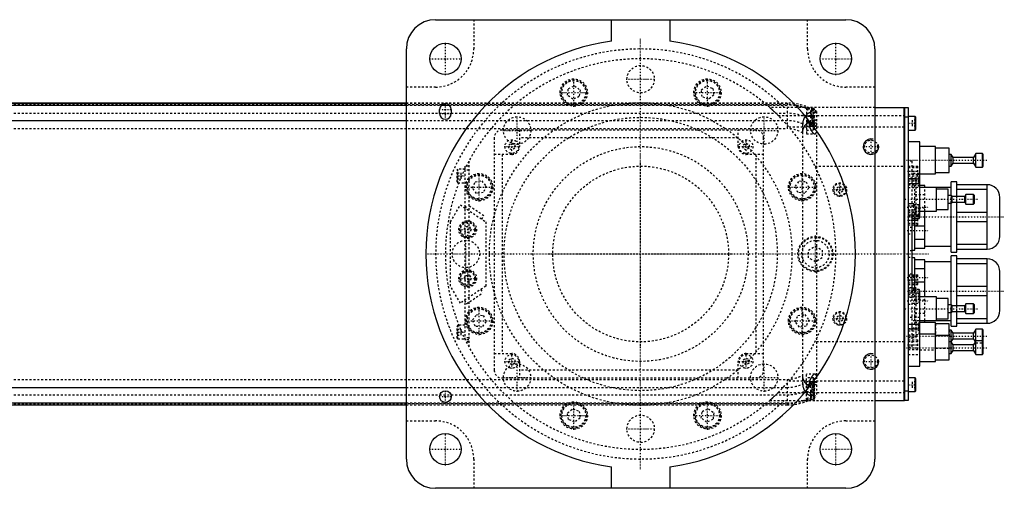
# Model space of a CAD drawing. Extents: x -906 to 186, y -120 to 120.
# Tile 12 of 12: x -318 to 186, y -120 to 120. Entities that reach past the tile are written whole.
import ezdxf

# ---------------------------------------------------------------- set-up
doc = ezdxf.new("R2010")
doc.units = 0
doc.linetypes.add('CENTER', pattern=[1.5, 0.45, -0.5, 0.05, -0.5])
doc.linetypes.add('DASHED', pattern=[2, 1, -1])
for name, color, linetype in [('AM_0', 7, 'CONTINUOUS'), ('AM_10', 7, 'CONTINUOUS'), ('AM_3', 7, 'DASHED'), ('AM_7', 7, 'CENTER')]:
    doc.layers.add(name, color=color, linetype=linetype)

msp = doc.modelspace()

# ---------------------------------------------------------------- linework, layer by layer
at = {"layer": 'AM_0', "color": 7, "linetype": 'CONTINUOUS'}
for p, q in [((-105, 120), (105, 120)), ((-15, 108.97), (-15, 120)), ((15, 120), (15, 108.97)), ((-120, -105), (-120, 105)), ((120, 105), (120, -105)), ((-120, 77.32), (-390.79, 77.32)), ((-390.6, 77.28), (-120, 77.28)), ((-386.5, 76.29), (-120, 76.29)), ((-101.93, 76.29), (-98.07, 76.29)), ((-103, 72), (-103, 74)), ((-97, 74), (-97, 72)), ((120, 75), (135, 75)), ((135, -75), (135, 75)), ((135, 74.95), (135.05, 74.95)), ((135.05, 75), (135.05, -75)), ((135.05, 75), (137, 75)), ((137, 75), (137, -75)), ((-367.3, 68.3), (-120, 68.3)), ((135, 69.95), (135.05, 69.95)), ((137, 70), (135.05, 70)), ((140.6, 70.5), (137, 70.5)), ((141, 70.1), (140.6, 70.5)), ((140.6, 63.5), (140.6, 70.5)), ((141, 63.9), (141, 70.1)), ((137, 63.5), (140.6, 63.5)), ((140.6, 63.5), (141, 63.9)), ((143, 57.5), (137, 57.5)), ((143, 18.65), (143, 57.5)), ((151, 55), (143, 55)), ((151, 41), (151, 55)), ((158, 54.25), (151, 54.25)), ((158, 41.75), (158, 54.25)), ((159.1, 51), (158, 51)), ((160, 49.5), (159.1, 51)), ((159.1, 45), (159.1, 51)), ((171.7, 51.5), (170.5, 49.5)), ((175, 51.5), (171.7, 51.5)), ((171.7, 44.5), (171.7, 51.5)), ((175.5, 51), (175, 51.5)), ((175, 44.5), (175, 51.5)), ((175.5, 45), (175.5, 51)), ((159.1, 45), (160, 46.5)), ((170.5, 49.5), (160, 49.5)), ((160, 46.5), (160, 49.5)), ((160, 46.5), (170.5, 46.5)), ((170.5, 46.5), (170.5, 49.5)), ((170.5, 46.5), (171.7, 44.5)), ((143, 41), (151, 41)), ((151, 41.75), (158, 41.75)), ((158, 45), (159.1, 45)), ((171.7, 44.5), (175, 44.5)), ((175, 44.5), (175.5, 45)), ((137, 38.5), (143, 38.5)), ((143, 36), (137, 36)), ((139, 36), (139, 38.5)), ((142.6, 36), (142.6, 38.5)), ((162, 37), (159, 37)), ((159, 30.01), (159, 37)), ((162, 29.51), (162, 37)), ((177.5, 35.5), (162, 35.5)), ((177.5, 2.5), (177.5, 35.5)), ((145.5, 35), (143, 35)), ((159, 34), (143, 34)), ((145.5, 34), (145.5, 35)), ((151.5, 22), (151.5, 34)), ((157.5, 33.25), (151.5, 33.25)), ((157.5, 22.75), (157.5, 33.25)), ((162, 33.2), (177.5, 33.2)), ((166.6, 30.5), (166, 29.5)), ((170.5, 30.5), (166.6, 30.5)), ((166.6, 25.5), (166.6, 30.5)), ((171, 30), (170.5, 30.5)), ((170.5, 25.5), (170.5, 30.5)), ((159.2, 30), (157.5, 30)), ((157.5, 26), (159.2, 26)), ((159, 1), (159, 26)), ((159.5, 29.5), (159.2, 30)), ((159.2, 26), (159.2, 30)), ((159.2, 26), (159.5, 26.5)), ((166, 29.5), (159.5, 29.5)), ((159.5, 26.5), (159.5, 29.5)), ((159.5, 26.5), (166, 26.5)), ((162, 1), (162, 26.51)), ((166, 26.5), (166, 29.5)), ((166, 26.5), (166.6, 25.5)), ((166.6, 25.5), (170.5, 25.5)), ((170.5, 25.5), (171, 26)), ((171, 26), (171, 30)), ((184, 9), (184, 29)), ((143, 22), (151.5, 22)), ((145.5, 3), (145.5, 22)), ((151.5, 22.75), (157.5, 22.75)), ((177.5, 21.3), (162, 21.3)), ((137, 20), (143, 20)), ((139, -20), (139, 20)), ((139, 18.25), (142.6, 18.25)), ((140.5, 2), (140.5, 18.25)), ((142.6, 18.25), (142.6, 20)), ((142.6, 18.25), (143, 18.65)), ((162, 16.7), (177.5, 16.7)), ((140.5, 14.49), (145.5, 14.49)), ((145.5, 7.51), (140.5, 7.51)), ((139, 2), (140.5, 2)), ((140.5, 3), (145.5, 3)), ((145.5, 4), (159, 4)), ((159, 1), (162, 1)), ((177.5, 4.8), (162, 4.8)), ((162, 2.5), (177.5, 2.5)), ((140.5, -2), (139, -2)), ((140.5, -20), (140.5, -2)), ((145.5, -3), (140.5, -3)), ((145.5, -22), (145.5, -3)), ((159, -4), (145.5, -4)), ((162, -1), (159, -1)), ((159, -26), (159, -1)), ((162, -26.51), (162, -1)), ((177.5, -2.5), (162, -2.5)), ((162, -4.8), (177.5, -4.8)), ((177.5, -35.5), (177.5, -2.5)), ((140.5, -7.51), (145.5, -7.51)), ((184, -29), (184, -9)), ((145.5, -14.49), (140.5, -14.49)), ((143, -20), (137, -20)), ((143, -57.5), (143, -20)), ((177.5, -16.7), (162, -16.7)), ((151.5, -22), (143, -22)), ((151.5, -34), (151.5, -22)), ((157.5, -22.75), (151.5, -22.75)), ((157.5, -33.25), (157.5, -22.75)), ((162, -21.3), (177.5, -21.3)), ((159.2, -26), (157.5, -26)), ((157.5, -30), (159.2, -30)), ((159, -37), (159, -30.01)), ((159.5, -26.5), (159.2, -26)), ((159.2, -30), (159.2, -26)), ((159.2, -30), (159.5, -29.5)), ((166, -26.5), (159.5, -26.5)), ((159.5, -29.5), (159.5, -26.5)), ((159.5, -29.5), (166, -29.5)), ((162, -37), (162, -29.51)), ((166.6, -25.5), (166, -26.5)), ((166, -29.5), (166, -26.5)), ((166, -29.5), (166.6, -30.5)), ((170.5, -25.5), (166.6, -25.5)), ((166.6, -30.5), (166.6, -25.5)), ((171, -26), (170.5, -25.5)), ((170.5, -30.5), (170.5, -25.5)), ((170.5, -30.5), (171, -30)), ((171, -30), (171, -26)), ((143, -34), (159, -34)), ((151, -35), (143, -35)), ((145.5, -35), (145.5, -34)), ((151, -55), (151, -35)), ((151.5, -33.25), (157.5, -33.25)), ((177.5, -33.2), (162, -33.2)), ((166.6, -30.5), (170.5, -30.5)), ((137, -36), (143, -36)), ((143, -38.5), (137, -38.5)), ((139, -38.5), (139, -36)), ((142.6, -38.5), (142.6, -36)), ((158, -35.75), (151, -35.75)), ((158, -54.25), (158, -35.75)), ((159.1, -39), (158, -39)), ((159, -37), (162, -37)), ((160, -40.5), (159.1, -39)), ((159.1, -51), (159.1, -39)), ((162, -35.5), (177.5, -35.5)), ((171.7, -38.5), (170.5, -40.5)), ((175, -38.5), (171.7, -38.5)), ((171.7, -51.5), (171.7, -38.5)), ((175.5, -39), (175, -38.5)), ((175, -51.5), (175, -38.5)), ((175.5, -51), (175.5, -39)), ((151, -41), (143, -41)), ((158, -41.75), (151, -41.75)), ((159.1, -45), (158, -45)), ((159.1, -45), (160, -43.5)), ((160, -46.5), (159.1, -45)), ((170.5, -40.5), (160, -40.5)), ((160, -43.5), (160, -40.5)), ((160, -43.5), (170.5, -43.5)), ((170.5, -43.5), (170.5, -40.5)), ((170.5, -43.5), (171.4, -45)), ((171.7, -44.5), (170.5, -46.5)), ((175, -44.5), (171.7, -44.5)), ((175.5, -45), (175, -44.5)), ((159.1, -51), (160, -49.5)), ((170.5, -46.5), (160, -46.5)), ((160, -49.5), (160, -46.5)), ((160, -49.5), (170.5, -49.5)), ((170.5, -49.5), (170.5, -46.5)), ((170.5, -49.5), (171.7, -51.5)), ((143, -55), (151, -55)), ((151, -54.25), (158, -54.25)), ((158, -51), (159.1, -51)), ((171.7, -51.5), (175, -51.5)), ((175, -51.5), (175.5, -51)), ((137, -57.5), (143, -57.5)), ((140.6, -63.5), (137, -63.5)), ((141, -63.9), (140.6, -63.5)), ((140.6, -70.5), (140.6, -63.5)), ((141, -70.1), (141, -63.9)), ((-367.3, -68.3), (-120, -68.3)), ((135, -69.95), (135.05, -69.95)), ((135.05, -70), (137, -70)), ((137, -70.5), (140.6, -70.5)), ((140.6, -70.5), (141, -70.1)), ((120, -75), (135, -75)), ((135, -74.95), (135.05, -74.95)), ((137, -75), (135.05, -75)), ((-390.79, -77.32), (-120, -77.32)), ((-390.6, -77.28), (-120, -77.28)), ((-386.5, -76.29), (-120, -76.29)), ((-15, -120), (-15, -108.97)), ((15, -108.97), (15, -120)), ((105, -120), (-105, -120))]:
    msp.add_line(p, q, dxfattribs=at)
for centre, radius in [((-100, 100), 8), ((100, 100), 8), ((-100, -73), 3), ((-100, -100), 8), ((100, -100), 8)]:
    msp.add_circle(centre, radius, dxfattribs=at)
for centre, radius, start, end in [((-105, 105), 15, 90, 180), ((105, 105), 15, 0, 90), ((0, 0), 110, 97.8375, 262.1625), ((0, 0), 110, 277.8375, 82.1625), ((-100, 74), 3, 0, 180), ((-100, 72), 3, 180, 0), ((177.5, 29), 6.5, 0, 90), ((177.5, 9), 6.5, 270, 0), ((177.5, -9), 6.5, 0, 90), ((177.5, -29), 6.5, 270, 0), ((-105, -105), 15, 180, 270), ((105, -105), 15, 270, 0)]:
    msp.add_arc(centre, radius, start, end, dxfattribs=at)
at = {"layer": 'AM_10', "color": 7, "linetype": 'CONTINUOUS'}
for centre in [(118, 55), (118, -55)]:
    msp.add_arc(centre, 4, 75, 15, dxfattribs=at)
at = {"layer": 'AM_3', "color": 6, "linetype": 'DASHED'}
for p, q in [((-85.5, 120), (-85.5, 105)), ((85.5, 105), (85.5, 120)), ((-37, 84.8), (-33.8, 86.12)), ((-33.8, 86.12), (-31.05, 84.01)), ((31.05, 84.01), (33.8, 86.12)), ((33.8, 86.12), (37, 84.8)), ((-105, 85.5), (-120, 85.5)), ((-37.45, 81.36), (-37, 84.8)), ((-34.7, 79.25), (-37.45, 81.36)), ((-31.05, 84.01), (-31.5, 80.58)), ((31.5, 80.58), (31.05, 84.01)), ((37.45, 81.36), (34.7, 79.25)), ((37, 84.8), (37.45, 81.36)), ((120, 85.5), (105, 85.5)), ((-509, 76.54), (75, 76.54)), ((75, 77.32), (-120, 77.32)), ((-120, 77.28), (75, 77.28)), ((-120, 76.29), (-101.93, 76.29)), ((-98.07, 76.29), (75, 76.29)), ((-31.5, 80.58), (-34.7, 79.25)), ((34.7, 79.25), (31.5, 80.58)), ((75, 77.32), (75, 64.2)), ((-509, 72.1), (75, 72.1)), ((120, 75), (66.14, 75)), ((70.42, 71), (135, 71)), ((85, 74.75), (85, 61.5)), ((88.6, 74.5), (85, 74.5)), ((87, 72.5), (87, 69.5)), ((89, 72.5), (87, 72.5)), ((87.65, 71), (87.65, 72.74)), ((89, 74.1), (88.6, 74.5)), ((88.6, 63.5), (88.6, 74.5)), ((89, 63.9), (89, 74.1)), ((90, 73.02), (90, -73.02)), ((-120, 68.3), (75, 68.3)), ((83, -66.56), (83, 66.56)), ((88.6, 70.5), (85, 70.5)), ((85, 67.5), (88.6, 67.5)), ((90, 67), (85, 67)), ((86.34, 67.64), (86.34, 67)), ((89, 69.5), (87, 69.5)), ((87, 68.5), (87, 65.5)), ((89, 68.5), (87, 68.5)), ((89, 70.1), (88.6, 70.5)), ((88.6, 67.5), (89, 67.9)), ((139, 68.5), (139, 65.5)), ((141, 68.5), (139, 68.5)), ((141, 67), (139, 67)), ((-509, 64.2), (75, 64.2)), ((59, 63.5), (-71, 63.5)), ((-62, 63.5), (-62, 55)), ((50, 55), (50, 63.5)), ((135, 65), (75.99, 65)), ((85, 65.5), (89.8, 65.5)), ((85, 63.5), (88.6, 63.5)), ((85, 61.5), (89.23, 61.5)), ((88.6, 63.5), (89, 63.9)), ((141, 65.5), (139, 65.5)), ((-75, 59.5), (-75, -59.5)), ((-67.5, 55.87), (-66, 56.73)), ((-67.5, 54.13), (-67.5, 55.87)), ((-66, 56.73), (-64.5, 55.87)), ((-64.5, 55.87), (-64.5, 54.13)), ((50, 59.5), (-62, 59.5)), ((52.5, 55.87), (54, 56.73)), ((52.5, 54.13), (52.5, 55.87)), ((54, 56.73), (55.5, 55.87)), ((55.5, 55.87), (55.5, 54.13)), ((63, -59.5), (63, 59.5)), ((-66, 51), (-75, 51)), ((-71, 51), (-71, -51)), ((-66, 53.27), (-67.5, 54.13)), ((-64.5, 54.13), (-66, 53.27)), ((54, 53.27), (52.5, 54.13)), ((55.5, 54.13), (54, 53.27)), ((63, 51), (54, 51)), ((59, 51), (59, -51)), ((-88, 47.5), (-88, -47.5)), ((139, 47.5), (137, 47.5)), ((139, 38.5), (139, 47.5)), ((-93.6, 43.5), (-94, 43.1)), ((-94, 36.9), (-94, 43.1)), ((-94, 41.5), (-92, 41.5)), ((-90, 43.5), (-93.6, 43.5)), ((-93.6, 36.5), (-93.6, 43.5)), ((-92, 38.5), (-92, 41.5)), ((-88, 45), (-90, 45)), ((-90, 45), (-90, -45)), ((-88, 43), (-90, 43)), ((89.3, 45), (135, 45)), ((137, 45), (142, 45)), ((142, 44.05), (137, 44.05)), ((137, 42.5), (142, 42.5)), ((137, 40.95), (142, 40.95)), ((142.6, 41.17), (139, 41.17)), ((142, 40), (142, 45)), ((143, 40.77), (142.6, 41.17)), ((142.6, 38.5), (142.6, 41.17)), ((-94, 40), (-92, 40)), ((-94, 38.5), (-92, 38.5)), ((-94, 36.9), (-93.6, 36.5)), ((-93.6, 36.5), (-90, 36.5)), ((-86.12, 33.8), (-84.8, 37)), ((-84.8, 37), (-81.36, 37.45)), ((-81.36, 37.45), (-79.25, 34.7)), ((79.25, 34.7), (81.36, 37.45)), ((81.36, 37.45), (84.8, 37)), ((84.8, 37), (86.12, 33.8)), ((137, 40), (142, 40)), ((141.1, 38.74), (137, 38.74)), ((137, 38.63), (141.1, 38.63)), ((137, 37.42), (141.1, 37.42)), ((137, 35.34), (141.1, 35.34)), ((139, 20), (139, 36)), ((140.5, 18.25), (140.5, 36)), ((143, 39.4), (141, 39.4)), ((141, 39.4), (141, 35.94)), ((143, 38.54), (141, 38.54)), ((143, 36.81), (141, 36.81)), ((143, 35.94), (141, 35.94)), ((141.1, 21.26), (141.1, 38.74)), ((142.6, 34.17), (142.6, 36)), ((-84.01, 31.05), (-86.12, 33.8)), ((-80.58, 31.5), (-84.01, 31.05)), ((-79.25, 34.7), (-80.58, 31.5)), ((80.58, 31.5), (79.25, 34.7)), ((84.01, 31.05), (80.58, 31.5)), ((86.12, 33.8), (84.01, 31.05)), ((100.5, 33.87), (102, 34.73)), ((100.5, 32.13), (100.5, 33.87)), ((102, 31.27), (100.5, 32.13)), ((102, 34.73), (103.5, 33.87)), ((103.5, 32.13), (102, 31.27)), ((103.5, 33.87), (103.5, 32.13)), ((137, 34.13), (141.1, 34.13)), ((139, 34.17), (142.6, 34.17)), ((143, 35), (140.5, 35)), ((140.5, 30.49), (145.5, 30.49)), ((142.6, 34.17), (143, 34.57)), ((145.5, 22), (145.5, 34)), ((137, 25.87), (141.1, 25.87)), ((139, 25.65), (137, 25.65)), ((142.6, 25.25), (139, 25.25)), ((143, 24.85), (142.6, 25.25)), ((142.6, 20), (142.6, 25.25)), ((159, 26), (159, 30.01)), ((162, 26.51), (162, 29.51)), ((-97.35, 16.5), (-92.35, 25.16)), ((-92.35, 25.16), (-79.35, 16.5)), ((-89.75, 23.43), (-88.64, 25.09)), ((-80.32, 19.55), (-88.64, 25.09)), ((137, 24.66), (141.1, 24.66)), ((137, 22.58), (141.1, 22.58)), ((137, 22.35), (139, 22.35)), ((137, 21.37), (141.1, 21.37)), ((137, 21.26), (141.1, 21.26)), ((145.5, 23.51), (140.5, 23.51)), ((141, 23.25), (141, 20.25)), ((143, 23.25), (141, 23.25)), ((143, 21.75), (141, 21.75)), ((143, 20.25), (141, 20.25)), ((-97.35, -16.5), (-97.35, 16.5)), ((-81.43, 17.89), (-80.32, 19.55)), ((-79.35, 16.5), (-79.35, -16.5)), ((137, 19.9), (142, 19.9)), ((142, 18.95), (137, 18.95)), ((137, 17.4), (142, 17.4)), ((137, 15.85), (142, 15.85)), ((142, 14.9), (142, 19.9)), ((-90.33, 12.5), (-89.47, 14)), ((-89.47, 11), (-90.33, 12.5)), ((-89.47, 14), (-87.73, 14)), ((-87.73, 11), (-89.47, 11)), ((-87.73, 14), (-86.87, 12.5)), ((-86.87, 12.5), (-87.73, 11)), ((137, 14.9), (142, 14.9)), ((139, 13.65), (137, 13.65)), ((137, 10.35), (139, 10.35)), ((86, 2.02), (89.5, 4.04)), ((86, -2.02), (86, 2.02)), ((89.5, 4.04), (93, 2.02)), ((93, 2.02), (93, -2.02)), ((139, 1.65), (137, 1.65)), ((89.5, -4.04), (86, -2.02)), ((93, -2.02), (89.5, -4.04)), ((137, -1.65), (139, -1.65)), ((-90.33, -12.5), (-89.47, -11)), ((-89.47, -14), (-90.33, -12.5)), ((-89.47, -11), (-87.73, -11)), ((-87.73, -14), (-89.47, -14)), ((-87.73, -11), (-86.87, -12.5)), ((-86.87, -12.5), (-87.73, -14)), ((139, -10.35), (137, -10.35)), ((137, -10.65), (142, -10.65)), ((142, -11.6), (137, -11.6)), ((137, -13.15), (142, -13.15)), ((137, -13.65), (139, -13.65)), ((137, -14.7), (142, -14.7)), ((142, -15.65), (142, -10.65)), ((-92.35, -25.16), (-97.35, -16.5)), ((-79.35, -16.5), (-92.35, -25.16)), ((-89.16, -25.44), (-80.84, -19.89)), ((-81.95, -18.23), (-80.84, -19.89)), ((137, -15.65), (142, -15.65)), ((141.1, -17.26), (137, -17.26)), ((137, -17.37), (141.1, -17.37)), ((137, -18.58), (141.1, -18.58)), ((142.6, -18.25), (139, -18.25)), ((139, -36), (139, -20)), ((140.5, -36), (140.5, -20)), ((141.1, -42.74), (141.1, -17.26)), ((143, -18.65), (142.6, -18.25)), ((142.6, -25.25), (142.6, -18.25)), ((143, -20), (143, -18.65)), ((-90.27, -23.77), (-89.16, -25.44)), ((137, -20.66), (141.1, -20.66)), ((137, -21.87), (141.1, -21.87)), ((139, -22.35), (137, -22.35)), ((140.5, -23.51), (145.5, -23.51)), ((143, -20.25), (141, -20.25)), ((141, -20.25), (141, -23.25)), ((143, -21.75), (141, -21.75)), ((143, -23.25), (141, -23.25)), ((142.6, -25.25), (143, -24.85)), ((145.5, -34), (145.5, -22)), ((137, -25.65), (139, -25.65)), ((139, -25.25), (142.6, -25.25)), ((159, -30.01), (159, -26)), ((162, -29.51), (162, -26.51)), ((-86.12, -33.8), (-84.01, -31.05)), ((-84.8, -37), (-86.12, -33.8)), ((-84.01, -31.05), (-80.58, -31.5)), ((-79.25, -34.7), (-81.36, -37.45)), ((-80.58, -31.5), (-79.25, -34.7)), ((79.25, -34.7), (80.58, -31.5)), ((81.36, -37.45), (79.25, -34.7)), ((80.58, -31.5), (84.01, -31.05)), ((84.01, -31.05), (86.12, -33.8)), ((86.12, -33.8), (84.8, -37)), ((100.5, -32.13), (102, -31.27)), ((100.5, -33.87), (100.5, -32.13)), ((102, -34.73), (100.5, -33.87)), ((102, -31.27), (103.5, -32.13)), ((103.5, -33.87), (102, -34.73)), ((103.5, -32.13), (103.5, -33.87)), ((143, -32.5), (137, -32.5)), ((142.6, -34.17), (139, -34.17)), ((145.5, -30.49), (140.5, -30.49)), ((140.5, -35), (143, -35)), ((143, -34.57), (142.6, -34.17)), ((142.6, -36), (142.6, -34.17)), ((-93.6, -36.5), (-94, -36.9)), ((-94, -43.1), (-94, -36.9)), ((-94, -38.5), (-92, -38.5)), ((-94, -40), (-92, -40)), ((-90, -36.5), (-93.6, -36.5)), ((-93.6, -43.5), (-93.6, -36.5)), ((-92, -41.5), (-92, -38.5)), ((-81.36, -37.45), (-84.8, -37)), ((84.8, -37), (81.36, -37.45)), ((137, -38.13), (141.1, -38.13)), ((137, -39.34), (141.1, -39.34)), ((139, -47.5), (139, -38.5)), ((143, -35.94), (141, -35.94)), ((141, -35.94), (141, -39.4)), ((143, -36.81), (141, -36.81)), ((143, -38.54), (141, -38.54)), ((143, -39.4), (141, -39.4)), ((142.6, -41.17), (142.6, -38.5)), ((151, -35.75), (151, -41)), ((158, -39), (158, -41.75)), ((-94, -41.5), (-92, -41.5)), ((-94, -43.1), (-93.6, -43.5)), ((-93.6, -43.5), (-90, -43.5)), ((-88, -43), (-90, -43)), ((-88, -44), (-90, -44)), ((-88, -45), (-90, -45)), ((135, -45), (89.3, -45)), ((137, -41.42), (141.1, -41.42)), ((137, -42.63), (141.1, -42.63)), ((137, -42.74), (141.1, -42.74)), ((137, -43.95), (142, -43.95)), ((142, -44.9), (137, -44.9)), ((139, -41.17), (142.6, -41.17)), ((142, -48.95), (142, -43.95)), ((142.6, -41.17), (143, -40.77)), ((171.4, -45), (171.7, -45.5)), ((175, -45.5), (175.5, -45)), ((137, -46.45), (142, -46.45)), ((137, -47.5), (139, -47.5)), ((137, -48), (142, -48)), ((137, -48.95), (142, -48.95)), ((143, -49), (151, -49)), ((151, -48.25), (158, -48.25)), ((171.7, -45.5), (175, -45.5)), ((-75, -51), (-66, -51)), ((-67.5, -54.13), (-66, -53.27)), ((-67.5, -55.87), (-67.5, -54.13)), ((-66, -53.27), (-64.5, -54.13)), ((-64.5, -54.13), (-64.5, -55.87)), ((-62, -55), (-62, -63.5)), ((50, -63.5), (50, -55)), ((52.5, -54.13), (54, -53.27)), ((52.5, -55.87), (52.5, -54.13)), ((54, -51), (63, -51)), ((54, -53.27), (55.5, -54.13)), ((55.5, -54.13), (55.5, -55.87)), ((137, -51.5), (143, -51.5)), ((-66, -56.73), (-67.5, -55.87)), ((-64.5, -55.87), (-66, -56.73)), ((50, -59.5), (-62, -59.5)), ((54, -56.73), (52.5, -55.87)), ((55.5, -55.87), (54, -56.73)), ((-509, -64.2), (75, -64.2)), ((-71, -63.5), (59, -63.5)), ((75, -64.2), (75, -77.32)), ((75.99, -65), (135, -65)), ((89.23, -61.5), (85, -61.5)), ((85, -74.75), (85, -61.5)), ((88.6, -63.5), (85, -63.5)), ((89.8, -65.5), (85, -65.5)), ((87, -65.5), (87, -68.5)), ((89, -63.9), (88.6, -63.5)), ((88.6, -74.5), (88.6, -63.5)), ((89, -74.1), (89, -63.9)), ((139, -65.5), (139, -68.5)), ((141, -65.5), (139, -65.5)), ((140.6, -68.5), (140.6, -63.5)), ((-120, -68.3), (75, -68.3)), ((90, -67), (85, -67)), ((88.6, -67.5), (85, -67.5)), ((85, -70.5), (88.6, -70.5)), ((86.34, -67), (86.34, -67.64)), ((89, -68.5), (87, -68.5)), ((87, -69.5), (87, -72.5)), ((89, -69.5), (87, -69.5)), ((89, -67.9), (88.6, -67.5)), ((88.6, -70.5), (89, -70.1)), ((141, -67), (139, -67)), ((141, -68.5), (139, -68.5)), ((-509, -72.1), (75, -72.1)), ((66.14, -75), (120, -75)), ((70.42, -71), (135, -71)), ((85, -74.5), (88.6, -74.5)), ((89, -72.5), (87, -72.5)), ((87.65, -72.74), (87.65, -71)), ((88.6, -74.5), (89, -74.1)), ((-509, -76.54), (75, -76.54)), ((-120, -76.29), (75, -76.29)), ((-120, -77.28), (75, -77.28)), ((-120, -77.32), (75, -77.32)), ((-37.45, -81.36), (-34.7, -79.25)), ((-34.7, -79.25), (-31.5, -80.58)), ((-31.5, -80.58), (-31.05, -84.01)), ((31.05, -84.01), (31.5, -80.58)), ((31.5, -80.58), (34.7, -79.25)), ((34.7, -79.25), (37.45, -81.36)), ((-120, -85.5), (-105, -85.5)), ((-37, -84.8), (-37.45, -81.36)), ((-33.8, -86.12), (-37, -84.8)), ((-31.05, -84.01), (-33.8, -86.12)), ((33.8, -86.12), (31.05, -84.01)), ((37, -84.8), (33.8, -86.12)), ((37.45, -81.36), (37, -84.8)), ((105, -85.5), (120, -85.5)), ((-85.5, -105), (-85.5, -120)), ((85.5, -120), (85.5, -105))]:
    msp.add_line(p, q, dxfattribs=at)
for points in [[(66.14, 75, 0), (66.14, 75, 0), (66.15, 75, 0), (66.15, 75, 0), (66.15, 74.99, 0), (66.15, 74.99, 0), (66.16, 74.99, 0), (66.16, 74.98, 0), (66.17, 74.97, 0), (66.18, 74.97, 0), (66.19, 74.96, 0), (66.2, 74.95, 0), (66.21, 74.95, 0), (66.22, 74.93, 0), (66.23, 74.92, 0), (66.25, 74.91, 0), (66.27, 74.89, 0), (66.29, 74.87, 0), (66.3, 74.87, 0), (66.31, 74.86, 0), (66.33, 74.84, 0), (66.35, 74.82, 0), (66.36, 74.81, 0), (66.37, 74.8, 0), (66.4, 74.77, 0), (66.42, 74.75, 0), (66.44, 74.74, 0), (66.45, 74.73, 0), (66.48, 74.7, 0), (66.51, 74.68, 0), (66.54, 74.65, 0), (66.57, 74.62, 0), (66.6, 74.59, 0), (66.62, 74.58, 0), (66.63, 74.57, 0), (66.67, 74.54, 0), (66.7, 74.51, 0), (66.74, 74.47, 0), (66.77, 74.44, 0), (66.81, 74.41, 0), (66.83, 74.39, 0), (66.84, 74.38, 0), (66.88, 74.34, 0), (66.92, 74.31, 0), (66.96, 74.27, 0), (67, 74.24, 0), (67.04, 74.2, 0), (67.06, 74.19, 0), (67.08, 74.17, 0), (67.12, 74.13, 0), (67.16, 74.1, 0), (67.2, 74.06, 0), (67.24, 74.02, 0), (67.28, 73.99, 0), (67.3, 73.97, 0), (67.32, 73.95, 0), (67.36, 73.91, 0), (67.4, 73.87, 0), (67.45, 73.83, 0), (67.49, 73.79, 0), (67.53, 73.75, 0), (67.55, 73.73, 0), (67.58, 73.71, 0), (67.62, 73.67, 0), (67.67, 73.63, 0), (67.69, 73.61, 0), (67.83, 73.48, 0), (68.12, 73.21, 0), (68.41, 72.94, 0), (68.72, 72.65, 0), (69.03, 72.35, 0), (69.34, 72.05, 0), (69.5, 71.9, 0), (69.66, 71.75, 0), (69.97, 71.45, 0), (70.27, 71.15, 0), (70.42, 71, 0)], [(84.35, 70.61, 0), (84.28, 70.52, 0), (84.15, 70.34, 0), (84.03, 70.15, 0), (83.97, 70.06, 0), (83.91, 69.96, 0), (83.79, 69.76, 0), (83.68, 69.55, 0), (83.58, 69.34, 0), (83.49, 69.12, 0), (83.4, 68.9, 0), (83.36, 68.78, 0), (83.32, 68.67, 0), (83.25, 68.43, 0), (83.19, 68.19, 0), (83.13, 67.94, 0), (83.09, 67.7, 0), (83.05, 67.45, 0), (83.04, 67.32, 0), (83.03, 67.2, 0), (83.01, 66.94, 0), (83, 66.69, 0), (83, 66.56, 0)], [(87.65, 72.74, 0), (87.56, 72.73, 0), (87.38, 72.7, 0), (87.2, 72.65, 0), (87.11, 72.62, 0), (87.01, 72.59, 0), (86.83, 72.53, 0), (86.64, 72.45, 0), (86.44, 72.36, 0), (86.25, 72.26, 0), (86.06, 72.15, 0), (85.97, 72.09, 0), (85.87, 72.03, 0), (85.68, 71.9, 0), (85.5, 71.76, 0), (85.31, 71.61, 0), (85.13, 71.45, 0), (84.95, 71.28, 0), (84.86, 71.19, 0), (84.78, 71.1, 0), (84.6, 70.91, 0), (84.43, 70.71, 0), (84.35, 70.61, 0)], [(89.8, 65.5, 0), (89.79, 65.5, 0), (89.77, 65.5, 0), (89.75, 65.5, 0), (89.74, 65.5, 0), (89.73, 65.51, 0), (89.71, 65.51, 0), (89.7, 65.52, 0), (89.68, 65.52, 0), (89.66, 65.53, 0), (89.63, 65.54, 0), (89.62, 65.55, 0), (89.61, 65.55, 0), (89.59, 65.56, 0), (89.57, 65.57, 0), (89.55, 65.59, 0), (89.53, 65.6, 0), (89.5, 65.62, 0), (89.49, 65.63, 0), (89.48, 65.64, 0), (89.46, 65.65, 0), (89.43, 65.67, 0), (89.42, 65.68, 0), (89.41, 65.69, 0), (89.39, 65.72, 0), (89.36, 65.74, 0), (89.35, 65.75, 0), (89.34, 65.76, 0), (89.31, 65.79, 0), (89.29, 65.81, 0), (89.26, 65.84, 0), (89.24, 65.87, 0), (89.21, 65.9, 0), (89.2, 65.92, 0), (89.18, 65.93, 0), (89.16, 65.96, 0), (89.13, 66, 0), (89.11, 66.03, 0), (89.08, 66.06, 0), (89.05, 66.1, 0), (89.04, 66.12, 0), (89.03, 66.14, 0), (89, 66.17, 0), (88.97, 66.21, 0), (88.95, 66.25, 0), (88.92, 66.29, 0), (88.89, 66.34, 0), (88.88, 66.36, 0), (88.87, 66.38, 0), (88.84, 66.42, 0), (88.81, 66.47, 0), (88.79, 66.51, 0), (88.76, 66.56, 0), (88.73, 66.6, 0), (88.72, 66.63, 0), (88.71, 66.65, 0), (88.68, 66.7, 0), (88.66, 66.75, 0), (88.63, 66.8, 0), (88.6, 66.85, 0), (88.58, 66.9, 0), (88.57, 66.93, 0), (88.55, 66.95, 0), (88.53, 67, 0), (88.5, 67.06, 0), (88.49, 67.08, 0), (88.48, 67.11, 0), (88.45, 67.16, 0), (88.43, 67.22, 0), (88.42, 67.25, 0), (88.41, 67.28, 0), (88.38, 67.33, 0), (88.36, 67.39, 0), (88.33, 67.45, 0), (88.31, 67.51, 0), (88.28, 67.57, 0), (88.27, 67.6, 0), (88.26, 67.63, 0), (88.24, 67.69, 0), (88.21, 67.76, 0), (88.19, 67.82, 0), (88.17, 67.89, 0), (88.15, 67.95, 0), (88.13, 67.99, 0), (88.12, 68.02, 0), (88.1, 68.09, 0), (88.08, 68.16, 0), (88.06, 68.23, 0), (88.04, 68.3, 0), (88.02, 68.37, 0), (88.01, 68.41, 0), (88, 68.44, 0), (87.98, 68.52, 0), (87.96, 68.59, 0), (87.94, 68.66, 0), (87.92, 68.74, 0), (87.9, 68.81, 0), (87.89, 68.85, 0), (87.88, 68.89, 0), (87.87, 68.96, 0), (87.85, 69.04, 0), (87.84, 69.12, 0), (87.82, 69.2, 0), (87.81, 69.27, 0), (87.8, 69.31, 0), (87.79, 69.35, 0), (87.78, 69.43, 0), (87.77, 69.51, 0), (87.76, 69.55, 0), (87.75, 69.59, 0), (87.74, 69.67, 0), (87.73, 69.75, 0), (87.73, 69.79, 0), (87.72, 69.83, 0), (87.71, 69.91, 0), (87.7, 69.99, 0), (87.69, 70.07, 0), (87.69, 70.15, 0), (87.68, 70.24, 0), (87.68, 70.28, 0), (87.67, 70.32, 0), (87.67, 70.4, 0), (87.66, 70.48, 0), (87.66, 70.56, 0), (87.66, 70.64, 0), (87.65, 70.72, 0), (87.65, 70.76, 0), (87.65, 70.8, 0), (87.65, 70.88, 0), (87.65, 70.96, 0), (87.65, 71, 0)], [(83, 61.92, 0), (83, 62.15, 0), (83.01, 62.41, 0), (83.02, 62.48, 0), (83.02, 62.55, 0), (83.03, 62.59, 0), (83.03, 62.63, 0), (83.04, 62.7, 0), (83.04, 62.77, 0), (83.05, 62.85, 0), (83.06, 62.92, 0), (83.07, 62.99, 0), (83.07, 63.03, 0), (83.08, 63.07, 0), (83.09, 63.14, 0), (83.1, 63.21, 0), (83.11, 63.25, 0), (83.11, 63.28, 0), (83.13, 63.36, 0), (83.14, 63.43, 0), (83.15, 63.46, 0), (83.16, 63.5, 0), (83.17, 63.57, 0), (83.19, 63.64, 0), (83.21, 63.71, 0), (83.22, 63.78, 0), (83.24, 63.86, 0), (83.25, 63.89, 0), (83.26, 63.93, 0), (83.28, 63.99, 0), (83.3, 64.06, 0), (83.32, 64.13, 0), (83.35, 64.2, 0), (83.37, 64.27, 0), (83.38, 64.3, 0), (83.39, 64.33, 0), (83.42, 64.4, 0), (83.44, 64.47, 0), (83.47, 64.53, 0), (83.49, 64.6, 0), (83.52, 64.66, 0), (83.54, 64.69, 0), (83.55, 64.72, 0), (83.58, 64.79, 0), (83.61, 64.85, 0), (83.64, 64.91, 0), (83.67, 64.97, 0), (83.7, 65.03, 0), (83.71, 65.06, 0), (83.73, 65.09, 0), (83.76, 65.15, 0), (83.79, 65.21, 0), (83.83, 65.27, 0), (83.86, 65.33, 0), (83.89, 65.39, 0), (83.91, 65.42, 0), (83.93, 65.45, 0), (83.96, 65.5, 0), (84, 65.56, 0), (84.02, 65.59, 0), (84.04, 65.61, 0), (84.07, 65.67, 0), (84.11, 65.72, 0), (84.13, 65.75, 0), (84.15, 65.78, 0), (84.19, 65.83, 0), (84.22, 65.88, 0), (84.26, 65.93, 0), (84.3, 65.98, 0), (84.34, 66.03, 0), (84.36, 66.06, 0), (84.38, 66.08, 0), (84.42, 66.13, 0), (84.46, 66.18, 0), (84.6, 66.34, 0), (84.86, 66.6, 0), (85.11, 66.84, 0), (85.38, 67.05, 0), (85.51, 67.15, 0), (85.65, 67.25, 0), (85.92, 67.42, 0), (86.2, 67.57, 0), (86.34, 67.64, 0)], [(86.34, 67, 0), (86.34, 66.96, 0), (86.34, 66.88, 0), (86.34, 66.79, 0), (86.34, 66.75, 0), (86.34, 66.71, 0), (86.35, 66.63, 0), (86.35, 66.54, 0), (86.36, 66.46, 0), (86.36, 66.37, 0), (86.37, 66.29, 0), (86.38, 66.25, 0), (86.38, 66.21, 0), (86.39, 66.12, 0), (86.4, 66.04, 0), (86.41, 65.95, 0), (86.42, 65.87, 0), (86.44, 65.79, 0), (86.44, 65.75, 0), (86.45, 65.71, 0), (86.47, 65.62, 0), (86.48, 65.54, 0), (86.49, 65.5, 0)], [(90, 65.59, 0), (89.97, 65.56, 0), (89.9, 65.52, 0), (89.84, 65.5, 0), (89.8, 65.5, 0)], [(86.49, 65.5, 0), (86.5, 65.44, 0), (86.53, 65.31, 0), (86.56, 65.19, 0), (86.58, 65.13, 0), (86.59, 65.07, 0), (86.63, 64.95, 0), (86.66, 64.83, 0), (86.7, 64.71, 0), (86.73, 64.6, 0), (86.77, 64.48, 0), (86.79, 64.43, 0), (86.82, 64.37, 0), (86.86, 64.26, 0), (86.9, 64.15, 0), (86.94, 64.04, 0), (86.99, 63.94, 0), (87.04, 63.84, 0), (87.06, 63.79, 0), (87.08, 63.74, 0), (87.13, 63.64, 0), (87.18, 63.54, 0), (87.2, 63.5, 0)], [(87.2, 63.5, 0), (87.26, 63.4, 0), (87.37, 63.2, 0), (87.48, 63.02, 0), (87.53, 62.93, 0), (87.59, 62.84, 0), (87.71, 62.67, 0), (87.83, 62.51, 0), (87.95, 62.36, 0), (88.07, 62.22, 0), (88.19, 62.09, 0), (88.25, 62.03, 0), (88.31, 61.98, 0), (88.43, 61.87, 0), (88.55, 61.78, 0), (88.66, 61.7, 0), (88.78, 61.63, 0), (88.89, 61.58, 0), (88.94, 61.56, 0), (88.99, 61.54, 0), (89.09, 61.51, 0), (89.19, 61.5, 0), (89.23, 61.5, 0)], [(89.23, 61.5, 0), (89.26, 61.5, 0), (89.31, 61.51, 0), (89.37, 61.52, 0), (89.39, 61.52, 0), (89.42, 61.53, 0), (89.47, 61.55, 0), (89.52, 61.58, 0), (89.57, 61.61, 0), (89.62, 61.65, 0), (89.66, 61.69, 0), (89.69, 61.72, 0), (89.71, 61.74, 0), (89.75, 61.8, 0), (89.79, 61.86, 0), (89.83, 61.93, 0), (89.86, 62, 0), (89.9, 62.08, 0), (89.91, 62.12, 0), (89.93, 62.16, 0), (89.96, 62.25, 0), (89.99, 62.34, 0), (90, 62.39, 0)], [(86.34, -67.64, 0), (86.2, -67.57, 0), (85.92, -67.42, 0), (85.64, -67.24, 0), (85.5, -67.14, 0), (85.36, -67.04, 0), (85.1, -66.82, 0), (84.84, -66.59, 0), (84.59, -66.32, 0), (84.45, -66.16, 0), (84.41, -66.11, 0), (84.37, -66.07, 0), (84.35, -66.04, 0), (84.33, -66.02, 0), (84.29, -65.97, 0), (84.25, -65.92, 0), (84.21, -65.87, 0), (84.17, -65.81, 0), (84.14, -65.76, 0), (84.12, -65.73, 0), (84.1, -65.71, 0), (84.06, -65.65, 0), (84.03, -65.6, 0), (84.01, -65.57, 0), (83.99, -65.54, 0), (83.96, -65.49, 0), (83.92, -65.43, 0), (83.9, -65.4, 0), (83.89, -65.38, 0), (83.85, -65.32, 0), (83.82, -65.26, 0), (83.79, -65.2, 0), (83.75, -65.14, 0), (83.72, -65.08, 0), (83.71, -65.05, 0), (83.69, -65.02, 0), (83.66, -64.96, 0), (83.63, -64.9, 0), (83.6, -64.83, 0), (83.57, -64.77, 0), (83.54, -64.71, 0), (83.53, -64.68, 0), (83.52, -64.64, 0), (83.49, -64.58, 0), (83.46, -64.52, 0), (83.44, -64.45, 0), (83.41, -64.39, 0), (83.39, -64.32, 0), (83.38, -64.29, 0), (83.37, -64.25, 0), (83.34, -64.19, 0), (83.32, -64.12, 0), (83.3, -64.05, 0), (83.28, -63.98, 0), (83.26, -63.92, 0), (83.25, -63.88, 0), (83.24, -63.85, 0), (83.22, -63.78, 0), (83.2, -63.71, 0), (83.19, -63.64, 0), (83.17, -63.57, 0), (83.16, -63.5, 0), (83.15, -63.46, 0), (83.14, -63.43, 0), (83.13, -63.36, 0), (83.11, -63.28, 0), (83.11, -63.25, 0), (83.1, -63.21, 0), (83.09, -63.14, 0), (83.08, -63.07, 0), (83.07, -63.03, 0), (83.07, -62.99, 0), (83.06, -62.92, 0), (83.05, -62.85, 0), (83.04, -62.77, 0), (83.04, -62.7, 0), (83.03, -62.63, 0), (83.03, -62.59, 0), (83.02, -62.55, 0), (83.02, -62.48, 0), (83.01, -62.41, 0), (83, -62.15, 0), (83, -61.92, 0)], [(86.49, -65.5, 0), (86.48, -65.54, 0), (86.47, -65.62, 0), (86.45, -65.71, 0), (86.44, -65.75, 0), (86.44, -65.79, 0), (86.42, -65.87, 0), (86.41, -65.95, 0), (86.4, -66.04, 0), (86.39, -66.12, 0), (86.38, -66.21, 0), (86.38, -66.25, 0), (86.37, -66.29, 0), (86.36, -66.37, 0), (86.36, -66.46, 0), (86.35, -66.54, 0), (86.35, -66.63, 0), (86.34, -66.71, 0), (86.34, -66.75, 0), (86.34, -66.79, 0), (86.34, -66.88, 0), (86.34, -66.96, 0), (86.34, -67, 0)], [(87.2, -63.5, 0), (87.18, -63.54, 0), (87.13, -63.64, 0), (87.08, -63.74, 0), (87.06, -63.79, 0), (87.04, -63.84, 0), (86.99, -63.94, 0), (86.94, -64.04, 0), (86.9, -64.15, 0), (86.86, -64.26, 0), (86.82, -64.37, 0), (86.79, -64.43, 0), (86.77, -64.48, 0), (86.73, -64.6, 0), (86.7, -64.71, 0), (86.66, -64.83, 0), (86.63, -64.95, 0), (86.59, -65.07, 0), (86.58, -65.13, 0), (86.56, -65.19, 0), (86.53, -65.31, 0), (86.5, -65.44, 0), (86.49, -65.5, 0)], [(89.23, -61.5, 0), (89.19, -61.5, 0), (89.09, -61.51, 0), (88.99, -61.54, 0), (88.94, -61.56, 0), (88.89, -61.58, 0), (88.78, -61.63, 0), (88.66, -61.7, 0), (88.55, -61.78, 0), (88.43, -61.87, 0), (88.31, -61.98, 0), (88.25, -62.03, 0), (88.19, -62.09, 0), (88.07, -62.22, 0), (87.95, -62.36, 0), (87.83, -62.51, 0), (87.71, -62.67, 0), (87.59, -62.84, 0), (87.53, -62.93, 0), (87.48, -63.02, 0), (87.37, -63.2, 0), (87.26, -63.4, 0), (87.2, -63.5, 0)], [(87.65, -71, 0), (87.65, -70.96, 0), (87.65, -70.88, 0), (87.65, -70.8, 0), (87.65, -70.76, 0), (87.65, -70.72, 0), (87.66, -70.64, 0), (87.66, -70.56, 0), (87.66, -70.48, 0), (87.67, -70.4, 0), (87.67, -70.32, 0), (87.68, -70.28, 0), (87.68, -70.24, 0), (87.69, -70.15, 0), (87.69, -70.07, 0), (87.7, -69.99, 0), (87.71, -69.91, 0), (87.72, -69.83, 0), (87.73, -69.79, 0), (87.73, -69.75, 0), (87.74, -69.67, 0), (87.75, -69.59, 0), (87.76, -69.55, 0), (87.77, -69.51, 0), (87.78, -69.43, 0), (87.79, -69.35, 0), (87.8, -69.31, 0), (87.81, -69.27, 0), (87.82, -69.2, 0), (87.84, -69.12, 0), (87.85, -69.04, 0), (87.87, -68.96, 0), (87.88, -68.89, 0), (87.89, -68.85, 0), (87.9, -68.81, 0), (87.92, -68.74, 0), (87.94, -68.66, 0), (87.96, -68.59, 0), (87.98, -68.52, 0), (88, -68.44, 0), (88.01, -68.41, 0), (88.02, -68.37, 0), (88.04, -68.3, 0), (88.06, -68.23, 0), (88.08, -68.16, 0), (88.1, -68.09, 0), (88.12, -68.02, 0), (88.13, -67.99, 0), (88.15, -67.95, 0), (88.17, -67.89, 0), (88.19, -67.82, 0), (88.21, -67.76, 0), (88.24, -67.69, 0), (88.26, -67.63, 0), (88.27, -67.6, 0), (88.28, -67.57, 0), (88.31, -67.51, 0), (88.33, -67.45, 0), (88.36, -67.39, 0), (88.38, -67.33, 0), (88.41, -67.28, 0), (88.42, -67.25, 0), (88.43, -67.22, 0), (88.45, -67.16, 0), (88.48, -67.11, 0), (88.49, -67.08, 0), (88.5, -67.06, 0), (88.53, -67, 0), (88.55, -66.95, 0), (88.57, -66.93, 0), (88.58, -66.9, 0), (88.6, -66.85, 0), (88.63, -66.8, 0), (88.66, -66.75, 0), (88.68, -66.7, 0), (88.71, -66.65, 0), (88.72, -66.63, 0), (88.73, -66.6, 0), (88.76, -66.56, 0), (88.79, -66.51, 0), (88.81, -66.47, 0), (88.84, -66.42, 0), (88.87, -66.38, 0), (88.88, -66.36, 0), (88.89, -66.34, 0), (88.92, -66.29, 0), (88.95, -66.25, 0), (88.97, -66.21, 0), (89, -66.17, 0), (89.03, -66.14, 0), (89.04, -66.12, 0), (89.05, -66.1, 0), (89.08, -66.06, 0), (89.11, -66.03, 0), (89.13, -66, 0), (89.16, -65.96, 0), (89.18, -65.93, 0), (89.2, -65.92, 0), (89.21, -65.9, 0), (89.24, -65.87, 0), (89.26, -65.84, 0), (89.29, -65.81, 0), (89.31, -65.79, 0), (89.34, -65.76, 0), (89.35, -65.75, 0), (89.36, -65.74, 0), (89.39, -65.72, 0), (89.41, -65.69, 0), (89.42, -65.68, 0), (89.43, -65.67, 0), (89.46, -65.65, 0), (89.48, -65.64, 0), (89.49, -65.63, 0), (89.5, -65.62, 0), (89.53, -65.6, 0), (89.55, -65.59, 0), (89.57, -65.57, 0), (89.59, -65.56, 0), (89.61, -65.55, 0), (89.62, -65.55, 0), (89.63, -65.54, 0), (89.66, -65.53, 0), (89.68, -65.52, 0), (89.7, -65.52, 0), (89.71, -65.51, 0), (89.73, -65.51, 0), (89.74, -65.5, 0), (89.75, -65.5, 0), (89.77, -65.5, 0), (89.79, -65.5, 0), (89.8, -65.5, 0)], [(90, -62.39, 0), (89.99, -62.34, 0), (89.96, -62.25, 0), (89.93, -62.16, 0), (89.91, -62.12, 0), (89.9, -62.08, 0), (89.86, -62, 0), (89.83, -61.93, 0), (89.79, -61.86, 0), (89.75, -61.8, 0), (89.71, -61.74, 0), (89.69, -61.72, 0), (89.66, -61.69, 0), (89.62, -61.65, 0), (89.57, -61.61, 0), (89.52, -61.58, 0), (89.47, -61.55, 0), (89.42, -61.53, 0), (89.39, -61.52, 0), (89.37, -61.52, 0), (89.31, -61.51, 0), (89.26, -61.5, 0), (89.23, -61.5, 0)], [(89.8, -65.5, 0), (89.84, -65.5, 0), (89.9, -65.52, 0), (89.97, -65.56, 0), (90, -65.59, 0)], [(83, -66.56, 0), (83, -66.69, 0), (83.01, -66.94, 0), (83.03, -67.19, 0), (83.04, -67.32, 0), (83.05, -67.44, 0), (83.09, -67.69, 0), (83.13, -67.94, 0), (83.18, -68.19, 0), (83.25, -68.43, 0), (83.32, -68.66, 0), (83.36, -68.78, 0), (83.4, -68.89, 0), (83.49, -69.12, 0), (83.58, -69.34, 0), (83.68, -69.55, 0), (83.79, -69.76, 0), (83.91, -69.96, 0), (83.97, -70.06, 0), (84.03, -70.15, 0), (84.15, -70.34, 0), (84.28, -70.52, 0), (84.35, -70.61, 0)], [(70.42, -71, 0), (70.27, -71.15, 0), (69.97, -71.45, 0), (69.66, -71.75, 0), (69.5, -71.9, 0), (69.34, -72.05, 0), (69.03, -72.35, 0), (68.72, -72.65, 0), (68.41, -72.94, 0), (68.12, -73.21, 0), (67.83, -73.48, 0), (67.69, -73.61, 0), (67.67, -73.63, 0), (67.62, -73.67, 0), (67.58, -73.71, 0), (67.55, -73.73, 0), (67.53, -73.75, 0), (67.49, -73.79, 0), (67.45, -73.83, 0), (67.4, -73.87, 0), (67.36, -73.91, 0), (67.32, -73.95, 0), (67.3, -73.97, 0), (67.28, -73.99, 0), (67.24, -74.02, 0), (67.2, -74.06, 0), (67.16, -74.1, 0), (67.12, -74.13, 0), (67.08, -74.17, 0), (67.06, -74.19, 0), (67.04, -74.2, 0), (67, -74.24, 0), (66.96, -74.27, 0), (66.92, -74.31, 0), (66.88, -74.34, 0), (66.84, -74.38, 0), (66.83, -74.39, 0), (66.81, -74.41, 0), (66.77, -74.44, 0), (66.74, -74.47, 0), (66.7, -74.51, 0), (66.67, -74.54, 0), (66.63, -74.57, 0), (66.62, -74.58, 0), (66.6, -74.59, 0), (66.57, -74.62, 0), (66.54, -74.65, 0), (66.51, -74.68, 0), (66.48, -74.7, 0), (66.45, -74.73, 0), (66.44, -74.74, 0), (66.42, -74.75, 0), (66.4, -74.77, 0), (66.37, -74.8, 0), (66.36, -74.81, 0), (66.35, -74.82, 0), (66.33, -74.84, 0), (66.31, -74.86, 0), (66.3, -74.87, 0), (66.29, -74.87, 0), (66.27, -74.89, 0), (66.25, -74.91, 0), (66.23, -74.92, 0), (66.22, -74.93, 0), (66.21, -74.95, 0), (66.2, -74.95, 0), (66.19, -74.96, 0), (66.18, -74.97, 0), (66.17, -74.97, 0), (66.16, -74.98, 0), (66.16, -74.99, 0), (66.15, -74.99, 0), (66.15, -74.99, 0), (66.15, -75, 0), (66.15, -75, 0), (66.14, -75, 0), (66.14, -75, 0)], [(84.35, -70.61, 0), (84.43, -70.71, 0), (84.6, -70.91, 0), (84.77, -71.1, 0), (84.86, -71.19, 0), (84.95, -71.28, 0), (85.13, -71.45, 0), (85.31, -71.61, 0), (85.5, -71.76, 0), (85.68, -71.9, 0), (85.87, -72.03, 0), (85.97, -72.09, 0), (86.07, -72.15, 0), (86.26, -72.26, 0), (86.45, -72.36, 0), (86.64, -72.45, 0), (86.83, -72.53, 0), (87.02, -72.6, 0), (87.12, -72.63, 0), (87.21, -72.65, 0), (87.39, -72.7, 0), (87.56, -72.73, 0), (87.65, -72.74, 0)]]:
    msp.add_polyline3d(points, dxfattribs=at)
for centre, radius in [((0, 89.5), 7), ((-34.25, 82.69), 7), ((-34.25, 82.69), 6.5), ((-34.25, 82.69), 6.1), ((34.25, 82.69), 7), ((34.25, 82.69), 6.5), ((34.25, 82.69), 6.1), ((0, 0), 77.5), ((-63.29, 63.29), 7), ((0, 0), 70), ((63.29, 63.29), 7), ((-66, 55), 3.5), ((54, 55), 3.5), ((118, 55), 3.32), ((0, 0), 55), ((-82.69, 34.25), 7), ((-82.69, 34.25), 6.5), ((-82.69, 34.25), 6.1), ((0, 0), 45), ((0, 0), 45), ((82.69, 34.25), 7), ((82.69, 34.25), 6.5), ((82.69, 34.25), 6.1), ((102, 33), 3.5), ((102, 33), 3.1), ((-88.6, 12.5), 4.5), ((-88.6, 12.5), 4), ((-88.6, 12.5), 3.6), ((-89.5, 0), 7), ((89.5, 0), 9), ((89.5, 0), 8.6), ((89.5, 0), 7), ((-88.6, -12.5), 4.5), ((-88.6, -12.5), 4), ((-88.6, -12.5), 3.6), ((-82.69, -34.25), 7), ((-82.69, -34.25), 6.5), ((-82.69, -34.25), 6.1), ((82.69, -34.25), 7), ((82.69, -34.25), 6.5), ((82.69, -34.25), 6.1), ((102, -33), 3.5), ((102, -33), 3.1), ((-66, -55), 3.5), ((54, -55), 3.5), ((118, -55), 3.32), ((-63.29, -63.29), 7), ((63.29, -63.29), 7), ((-34.25, -82.69), 7), ((-34.25, -82.69), 6.5), ((-34.25, -82.69), 6.1), ((34.25, -82.69), 7), ((34.25, -82.69), 6.5), ((34.25, -82.69), 6.1), ((0, -89.5), 7)]:
    msp.add_circle(centre, radius, dxfattribs=at)
for centre, radius, start, end in [((-105, 105), 19.5, 270, 0), ((0, 0), 105, 45.5847, 314.4153), ((105, 105), 19.5, 180, 270), ((0, 0), 100, 48.5904, 311.4096), ((75, 49), 28.32, 58.0174, 90), ((75, 49), 28.28, 57.9645, 90), ((75, 49), 27.54, 57.0038, 90), ((75, 49), 27.29, 68.5078, 90), ((0, 0), 100, 314.7651, 45.2349), ((75, 49), 23.1, 64.3441, 90), ((75, 49), 27.62, 57.1102, 68.7759), ((75, 49), 26.9, 61.9504, 68.176), ((75, 49), 24.36, 51.9935, 65.7637), ((75, 49), 19.3, 65.5117, 90), ((75, 49), 21.81, 58.6873, 62.7152), ((-71, 59.5), 4, 90, 180), ((59, 59.5), 4, 0, 90), ((75, 49), 15.2, 58.2431, 90), ((-66, 55), 4, 270, 0), ((54, 55), 4, 180, 270), ((-66, -55), 4, 0, 90), ((54, -55), 4, 90, 180), ((-71, -59.5), 4, 180, 270), ((59, -59.5), 4, 270, 0), ((75, -49), 15.2, 270, 301.7569), ((75, -49), 19.3, 270, 294.4883), ((75, -49), 23.1, 270, 295.6559), ((75, -49), 21.81, 297.2848, 301.3127), ((75, -49), 24.36, 294.2363, 308.0065), ((75, -49), 27.54, 270, 302.9962), ((75, -49), 28.28, 270, 302.0355), ((75, -49), 28.32, 270, 301.9826), ((75, -49), 27.29, 270, 291.4922), ((75, -49), 27.62, 291.2241, 302.8898), ((75, -49), 26.9, 291.824, 298.0496), ((-105, -105), 19.5, 0, 90), ((105, -105), 19.5, 90, 180)]:
    msp.add_arc(centre, radius, start, end, dxfattribs=at)
at = {"layer": 'AM_7', "color": 4, "linetype": 'CENTER'}
for p, q in [((-100, 91.6), (-100, 108.4)), ((0, -110.25), (0, 110.25)), ((100, 91.6), (100, 108.4)), ((-108.4, 100), (-91.6, 100)), ((91.6, 100), (108.4, 100)), ((-34.25, 75.34), (-34.25, 90.04)), ((-7.35, 89.5), (7.35, 89.5)), ((34.25, 75.34), (34.25, 90.04)), ((-41.6, 82.69), (-26.9, 82.69)), ((26.9, 82.69), (41.6, 82.69)), ((-100, 68.85), (-100, 77.15)), ((-103.15, 74), (-96.85, 74)), ((-103.15, 72), (-96.85, 72)), ((-63.29, 55.94), (-63.29, 70.64)), ((63.29, 55.94), (63.29, 70.64)), ((84.8, 71), (89.2, 71)), ((84.8, 67), (89.2, 67)), ((136.8, 67), (141.2, 67)), ((-70.64, 63.29), (-55.94, 63.29)), ((55.94, 63.29), (70.64, 63.29)), ((-66, 51.32), (-66, 58.67)), ((54, 51.32), (54, 58.67)), ((118, 50.8), (118, 59.2)), ((-69.67, 55), (-62.33, 55)), ((50.33, 55), (57.67, 55)), ((113.8, 55), (122.2, 55)), ((0, -47.25), (0, 47.25)), ((135.07, 48), (177.43, 48)), ((-82.69, 26.9), (-82.69, 41.6)), ((82.69, 26.9), (82.69, 41.6)), ((136.75, 42.5), (142.25, 42.5)), ((-94.2, 40), (-89.8, 40)), ((102, 29.32), (102, 36.67)), ((138.8, 37.67), (143.2, 37.67)), ((-90.04, 34.25), (-75.34, 34.25)), ((75.34, 34.25), (90.04, 34.25)), ((98.33, 33), (105.67, 33)), ((135.3, 28), (172.7, 28)), ((136.5, 24), (147.5, 24)), ((138.8, 21.75), (143.2, 21.75)), ((-88.6, 7.77), (-88.6, 17.22)), ((136.75, 19), (186.25, 19)), ((136.75, 17.4), (142.25, 17.4)), ((-93.32, 12.5), (-83.88, 12.5)), ((136.5, 12), (147.5, 12)), ((-89.5, -7.35), (-89.5, 7.35)), ((89.5, -9.45), (89.5, 9.45)), ((-110.25, 0), (147.5, 0)), ((-47.25, 0), (47.25, 0)), ((-88.6, -17.23), (-88.6, -7.78)), ((-93.32, -12.5), (-83.88, -12.5)), ((136.5, -12), (147.5, -12)), ((136.75, -13.15), (142.25, -13.15)), ((136.75, -19), (186.25, -19)), ((136.5, -24), (147.5, -24)), ((138.8, -21.75), (143.2, -21.75)), ((-82.69, -41.6), (-82.69, -26.9)), ((82.69, -41.6), (82.69, -26.9)), ((102, -36.68), (102, -29.33)), ((135.3, -28), (172.7, -28)), ((-90.04, -34.25), (-75.34, -34.25)), ((75.34, -34.25), (90.04, -34.25)), ((98.33, -33), (105.67, -33)), ((-94.2, -40), (-89.8, -40)), ((138.8, -37.67), (143.2, -37.67)), ((135.07, -42), (177.43, -42)), ((135.07, -48), (177.43, -48)), ((136.75, -46.45), (142.25, -46.45)), ((-69.67, -55), (-62.33, -55)), ((-66, -58.68), (-66, -51.33)), ((50.33, -55), (57.67, -55)), ((54, -58.68), (54, -51.33)), ((113.8, -55), (122.2, -55)), ((118, -59.2), (118, -50.8)), ((-63.29, -70.64), (-63.29, -55.94)), ((63.29, -70.64), (63.29, -55.94)), ((-70.64, -63.29), (-55.94, -63.29)), ((55.94, -63.29), (70.64, -63.29)), ((-100, -76.15), (-100, -69.85)), ((84.8, -67), (89.2, -67)), ((136.8, -67), (141.2, -67)), ((-103.15, -73), (-96.85, -73)), ((-34.25, -90.04), (-34.25, -75.34)), ((34.25, -90.04), (34.25, -75.34)), ((84.8, -71), (89.2, -71)), ((-41.6, -82.69), (-26.9, -82.69)), ((26.9, -82.69), (41.6, -82.69)), ((-7.35, -89.5), (7.35, -89.5)), ((-100, -108.4), (-100, -91.6)), ((100, -108.4), (100, -91.6)), ((-108.4, -100), (-91.6, -100)), ((91.6, -100), (108.4, -100))]:
    msp.add_line(p, q, dxfattribs=at)

doc.saveas('drawing.dxf')
